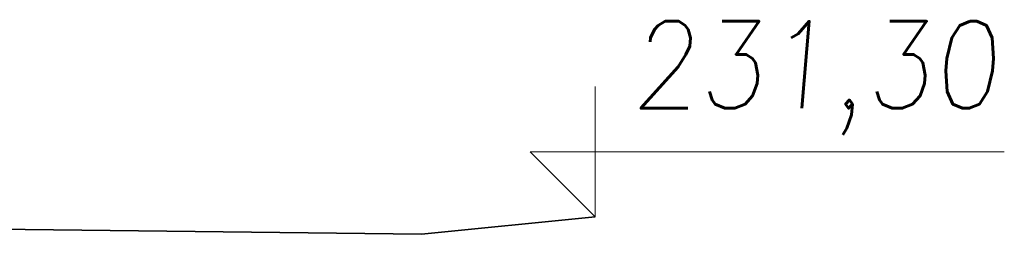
# Model space of a CAD drawing. Extents: x 256490 to 7565828, y -103950 to 5881792.
# Tile 77 of 99: x 293208 to 294908, y -60939 to -60568. Entities that reach past the tile are written whole.
import ezdxf

# ---------------------------------------------------------------- set-up
doc = ezdxf.new("R2010")
doc.units = 0
doc.header["$MEASUREMENT"] = 0
for name, color, linetype, lineweight in [('gruby', 7, 'Continuous', 35), ('linii', 7, 'Continuous', 15), ('LINII OPIS', 7, 'Continuous', 9)]:
    doc.layers.add(name, color=color, linetype=linetype, lineweight=lineweight)
doc.layers.add('xxOś 2_rysunek_Widok ogólny_Dimension_', color=7, linetype='Continuous')
doc.styles.add('RBCS_dim1', font='simplex.shx', dxfattribs={"width": 0.9, "oblique": 5, "height": 3})

# ---------------------------------------------------------------- blocks, each defined once
blk = doc.blocks.new('FGFDGDFG')
at = {"layer": 'gruby', "elevation": 0}
for points in [[(305805.2, -51065.7), (319205.2, -50905.7), (332605.2, -51065.7)], [(332605.2, -51065.7), (332905.2, -51035.7)]]:
    blk.add_lwpolyline(points, dxfattribs=at)

msp = doc.modelspace()

# ---------------------------------------------------------------- linework, layer by layer
at = {"layer": 'LINII OPIS'}
for p, q in [((294202, -60683.6), (294202, -60908.6)), ((294202, -60683.6), (294202, -60908.6)), ((294202, -60908.6), (294089.5, -60796.1)), ((294089.5, -60796.1), (294202, -60796.1)), ((294202, -60908.6), (294089.5, -60796.1)), ((294089.5, -60796.1), (294202, -60796.1)), ((294202, -60796.1), (294908.5, -60796.1))]:
    msp.add_line(p, q, dxfattribs=at)

# ---------------------------------------------------------------- block references
at = {"layer": 'linii'}
msp.add_blockref('FGFDGDFG', (-38703.2, -9872.9, 0), dxfattribs=at)

# ---------------------------------------------------------------- texts
at = {"layer": 'xxOś 2_rysunek_Widok ogólny_Dimension_', "color": 6, "style": 'RBCS_dim1', "oblique": 5, "width": 0.9}
msp.add_text('231,30', height=150, dxfattribs=at).set_placement((294263.5, -60721.1))

doc.saveas('drawing.dxf')
